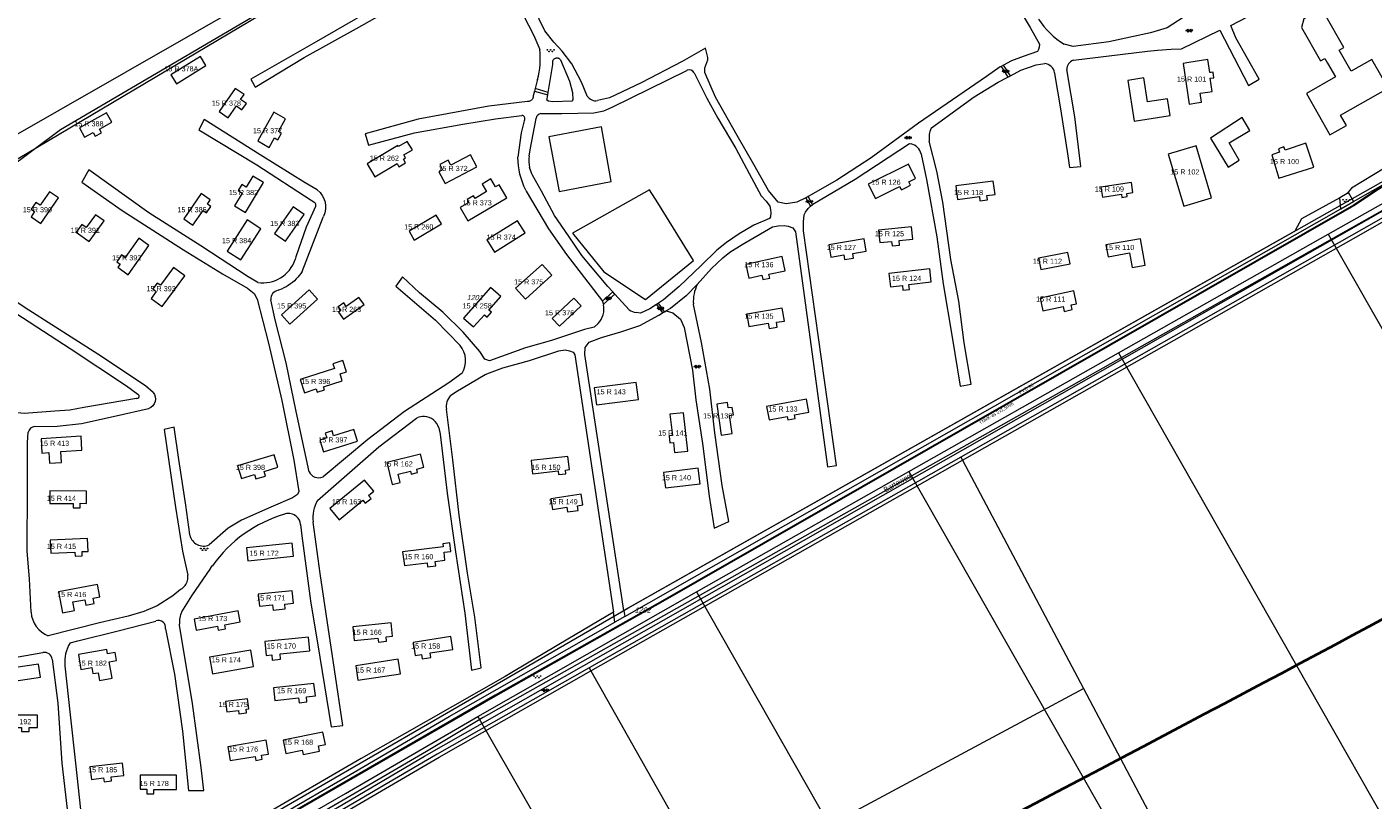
# Model space of a CAD drawing. Header units: metres. Extents: x 172462 to 175458, y 452773 to 455615.
# Tile 25 of 45: x 173867 to 174259, y 453826 to 454051. Entities that reach past the tile are written whole.
import ezdxf
from ezdxf.enums import TextEntityAlignment as Align

# ---------------------------------------------------------------- set-up
doc = ezdxf.new("R2010")
doc.units = ezdxf.units.M
doc.header["$MEASUREMENT"] = 0
doc.linetypes.add('DGN Style 2', pattern=[107.046567, 64.22794, -42.818627])
doc.linetypes.add('DGN Style 7', pattern=[214.093135, 96.341911, -42.818627, 32.11397, -42.818627])
for name, color, linetype, lineweight in [('BGT Ondergrond', 7, 'Continuous', 0), ('DKK ondergrond', 7, 'Continuous', 0), ('Meldgebied', 5, 'Continuous', 40), ('Pers-druk hoofdleiding (stramien) (revisie)', 30, 'DGN Style 7', 0), ('Pers-druk materiaal-diameter (revisie)', 30, 'Continuous', 0), ('Pers-druk signaleringskabel (revisie)', 3, 'DGN Style 2', 0), ('Pers-druk tekst signaleringkabel (revisie)', 3, 'Continuous', 0)]:
    doc.layers.add(name, color=color, linetype=linetype, lineweight=lineweight)
doc.styles.add('Style-Arial', font='arial.ttf')
doc.styles.add('Style-arial I 0.26180', font='arial.shx', dxfattribs={"oblique": 15})
doc.styles.add('Style-WORKING', font='WORKING.shx')

# ---------------------------------------------------------------- blocks, each defined once
blk = doc.blocks.new('*U12')
at = {"layer": 'BGT Ondergrond', "color": 7, "linetype": 'Continuous', "lineweight": 0}
for centre in [(-0.3, 0.35), (0, 0.25), (-0.1, -0.05), (0.1, -0.45), (0.2, -0.15)]:
    blk.add_circle(centre, 0.0447, dxfattribs=at)
blk = doc.blocks.new('BGT-271C')
at = {"layer": 'BGT Ondergrond', "color": 7, "linetype": 'Continuous', "lineweight": 0, "xscale": 0.07267220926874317, "yscale": 0.07267220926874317, "zscale": 0.07267220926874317, "rotation": 243.434948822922}
blk.add_blockref('*U12', (0, 0), dxfattribs=at)
blk = doc.blocks.new('*U14')
at = {"layer": 'BGT Ondergrond', "color": 7, "linetype": 'Continuous', "lineweight": 0}
for p, q in [((0.057, -0.036), (-0.057, 0.036)), ((-0.052, 0.076), (0.026, 0.026)), ((-0.036, -0.005), (-0.029, 0.087)), ((-0.005, -0.068), (0.005, 0.068)), ((0.029, -0.087), (0.036, 0.005)), ((0.052, -0.076), (-0.026, -0.026))]:
    blk.add_line(p, q, dxfattribs=at)
blk = doc.blocks.new('BGT-270B')
at = {"layer": 'BGT Ondergrond', "color": 7, "linetype": 'Continuous', "lineweight": 0, "xscale": 0.7267220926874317, "yscale": 0.7267220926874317, "zscale": 0.7267220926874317, "rotation": 243.434948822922}
blk.add_blockref('*U14', (0, 0), dxfattribs=at)
blk = doc.blocks.new('*U16')
at = {"layer": 'BGT Ondergrond', "color": 7, "linetype": 'Continuous', "lineweight": 0}
for centre in [(-0.3, 0.35), (0, 0.25), (-0.1, -0.05), (0.1, -0.45), (0.2, -0.15)]:
    blk.add_circle(centre, 0.0447, dxfattribs=at)
blk = doc.blocks.new('BGT-271C_1')
at = {"layer": 'BGT Ondergrond', "color": 7, "linetype": 'Continuous', "lineweight": 0, "xscale": 0.07267220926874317, "yscale": 0.07267220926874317, "zscale": 0.07267220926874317, "rotation": 243.434948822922}
blk.add_blockref('*U16', (0, 0), dxfattribs=at)

msp = doc.modelspace()

# ---------------------------------------------------------------- linework, layer by layer
at = {"layer": 'BGT Ondergrond', "color": 7, "linetype": 'Continuous', "lineweight": 0, "flags": 128}
for points in [[(174255.86, 454088.43), (174255.72, 454088.29), (174255.57, 454088.15), (174250.39, 454084.9), (174239.83, 454078.72), (174223.81, 454070.19), (174221.42, 454065.54), (174217.58, 454063.63), (174208.88, 454058.64), (174206.41, 454055.91), (174205.37, 454055.01), (174199.08, 454050.9), (174194.24, 454049.46), (174182.08, 454046.85), (174171.66, 454045.51), (174169.07, 454046.18)], [(173999.46, 454075.23), (173999.32, 454075.12), (173989.23, 454069.43), (173980.4, 454063.2), (173965.31, 454054.9), (173951.4, 454046.87), (173932.39, 454035.95), (173933.29, 454034.23), (173933.65, 454033.68), (173947.84, 454042.25), (173963.12, 454050.74), (173979.12, 454059.85)], [(174147.27, 454072.83), (174148.11, 454071.18), (174152.71, 454062), (174159.2, 454051), (174161.91, 454046.18), (174161.83, 454045.29), (174161.63, 454044.62), (174161.33, 454043.99), (174157.13, 454042.54), (174153.74, 454041.28), (174151.43, 454040.07)], [(174004.11, 454069.75), (174008.62, 454060.66), (174014.75, 454048.66), (174016.42, 454044.6)], [(174214.43, 454050.21), (174222.69, 454034.11), (174225.87, 454036.01), (174219.01, 454048.01), (174217.58, 454051.58), (174229.73, 454057.93), (174232.59, 454057.38), (174254.03, 454069.05), (174252.53, 454066.49), (174251.71, 454065.86), (174250.34, 454064.95), (174249.07, 454063.14), (174248.89, 454062.82)], [(173946.23, 454061.95), (173876.98, 454021.26), (173837.32, 453991.74)], [(174030.29, 454031.07), (174030.17, 454031.28), (174028.64, 454035.1), (174025.76, 454040.46), (174022.96, 454044.1), (174020.51, 454046.74), (174017.89, 454050.02), (174014.65, 454056.84)], [(174171.7, 454041.49), (174171.83, 454041.54), (174193.31, 454044.16), (174196.23, 454044.43), (174200.25, 454044.69), (174203.27, 454044.86), (174214.43, 454050.21)], [(174093.93, 454001.46), (174091.3, 454000.2), (174088.19, 453999.66), (174085.82, 454000.21), (174083, 454003.6), (174078.75, 454011.15), (174073.88, 454019.61), (174067.56, 454030.79), (174064.5, 454037.88), (174064.51, 454039.24), (174065.33, 454041.6), (174065.33, 454042.33), (174064.71, 454045.05), (174057.89, 454041.08), (174045.98, 454034.95), (174036.71, 454030.53), (174033.25, 454029.73)], [(174022.5, 454041.63), (174025.11, 454035.45), (174026, 454032.09), (174026.09, 454030), (174025.82, 454029.55), (174020.28, 454029.39), (174019.01, 454029.57), (174018.55, 454029.84), (174018.56, 454030.3), (174018.75, 454031.41)], [(174018.87, 454032.1), (174020.28, 454040.25), (174020.27, 454041.29), (174020.32, 454041.42), (174020.38, 454041.55), (174020.46, 454041.66), (174020.55, 454041.77), (174020.65, 454041.87), (174020.76, 454041.96), (174020.88, 454042.03), (174021.01, 454042.09), (174021.14, 454042.14), (174021.28, 454042.17), (174021.42, 454042.18), (174021.56, 454042.18), (174021.7, 454042.16), (174021.84, 454042.12), (174021.97, 454042.07), (174022.09, 454042.01), (174022.21, 454041.93), (174022.32, 454041.84), (174022.42, 454041.74), (174022.5, 454041.63)], [(174016.71, 454026.03), (174022.88, 454026.01), (174032.14, 454026.16), (174035.05, 454026.78), (174037.5, 454027.87), (174059.23, 454038.5), (174059.37, 454038.56)], [(174061.4, 454037.86), (174065.1, 454030.41), (174068.26, 454024.59), (174073.49, 454015.77), (174077.37, 454008.49), (174080.93, 454001.99), (174082.34, 454000.5), (174083.45, 453999.01), (174083.65, 453997.91), (174083.66, 453997.21), (174083.57, 453995.91), (174083.27, 453995.41)], [(174150.71, 454039.69), (174150.45, 454039.55), (174146.51, 454036.73), (174126.64, 454023.19), (174112.9, 454013.09), (174102.92, 454006.55), (174094.55, 454001.8)], [(174151.43, 454040.07), (174150.71, 454039.69)], [(174150.71, 454039.69), (174152.7, 454036.59)], [(174153.42, 454036.98), (174151.43, 454040.07)], [(174152.7, 454036.59), (174153.42, 454036.98)], [(174153.42, 454036.98), (174156.47, 454038.62), (174160.95, 454040.16), (174163.42, 454040.51)], [(174166.26, 454037.85), (174166.28, 454037.59), (174168.06, 454027.33), (174170.19, 454013.71), (174170.63, 454010.26), (174173.9, 454010.61), (174172.14, 454025.05), (174169.82, 454038.76)], [(174015.08, 454033.25), (174014.89, 454032.49)], [(174015.76, 454035.92), (174015.67, 454035.62), (174015.08, 454033.25)], [(174018.87, 454032.1), (174015.08, 454033.25)], [(174130.36, 454021.69), (174130.43, 454021.83), (174142.93, 454030.81), (174149.88, 454035.08), (174152.7, 454036.59)], [(174014.89, 454032.49), (174014.56, 454031.17), (174014.56, 454031.01), (174014.54, 454030.85), (174014.51, 454030.69), (174014.46, 454030.53), (174014.39, 454030.38), (174014.31, 454030.24), (174014.22, 454030.11), (174014.12, 454029.98), (174014, 454029.87), (174013.87, 454029.77), (174013.73, 454029.68), (174013.59, 454029.6), (174013.44, 454029.54), (174013.28, 454029.5), (174013.12, 454029.47), (174012.92, 454029.45), (174001.58, 454028.13), (173981.05, 454024.39), (173965.61, 454020.08), (173966.56, 454016.76), (173980.01, 454020.34), (173994.08, 454022.84), (174003.53, 454024.44), (174011.24, 454025.41)], [(174014.89, 454032.49), (174018.75, 454031.41)], [(174018.75, 454031.41), (174018.87, 454032.1)], [(174289.81, 454026.34), (174278.33, 454019.76), (174252.69, 454004.23), (174251.75, 454003.05)], [(173951.68, 454003.76), (173948.15, 454005.86), (173935.11, 454013.98), (173918.72, 454024.29), (173917.26, 454021.21), (173934.1, 454011.08), (173949.95, 454000.77), (173950.95, 454000.04), (173951.13, 453999.67), (173951.13, 453999.22), (173951.13, 453998.94), (173948.48, 453992.87), (173945.44, 453984.28), (173945.34, 453983.9), (173945.23, 453983.52)], [(174011.99, 454024.01), (174011.87, 454023.87), (174011.05, 454020.33), (174010.11, 454013.25)], [(174013.4, 454013.61), (174013.68, 454015.42), (174015.35, 454024.49), (174015.37, 454024.63)], [(174131.98, 454009.21), (174129.83, 454017.92)], [(174253.27, 454000.36), (174287.7, 454019.96)], [(174256.84, 453991.69), (174305.18, 454019.28)], [(174290.63, 454014.1), (174000, 453850.15), (173983.45, 453840.34), (173956.93, 453824.74), (173929.65, 453808.95), (173909.49, 453797.21), (173883.25, 453782.11), (173857.27, 453766.98), (173827.68, 453749.82), (173810.61, 453739.88), (173792.19, 453729.21), (173761.92, 453711.74), (173748.79, 453704.11)], [(173894.58, 453787.65), (173912.13, 453797.74), (173934.63, 453810.83), (173957.54, 453824.02), (173982.87, 453838.95), (174255.5, 453994.03), (174290.63, 454014.1)], [(174095.87, 453999.53), (174095.94, 453999.59), (174108.28, 454006.86), (174124.08, 454017.27), (174124.56, 454017.16)], [(174127.43, 454014.26), (174127.46, 454014.12), (174128.98, 454006.76), (174132.01, 453990.06), (174133.87, 453976.44), (174136.45, 453960.91), (174138.85, 453946.65), (174142.03, 453947.19), (174139.98, 453959.26), (174138.39, 453971.34), (174136.07, 453983.51), (174133.76, 454000.14), (174131.98, 454009.21)], [(173934.36, 453976.85), (173931.55, 453978.5), (173917.79, 453987.44), (173902.66, 453997.11), (173885.18, 454009.61), (173883.17, 454005.98), (173894.94, 453997.77), (173912.78, 453986.28), (173924.1, 453979.34), (173931.35, 453975.15), (173933.34, 453973.6), (173934.15, 453971.96), (173937.45, 453959.16), (173941.39, 453942.45), (173944.87, 453925.11), (173946.29, 453915.93), (173945.93, 453915.12), (173944.47, 453914.13), (173938.2, 453911.42), (173929.66, 453907.64), (173925.75, 453905.29), (173920.19, 453900.41)], [(174020.7, 453996.34), (174016.91, 454003.34), (174014.29, 454008.07), (174014.1, 454008.46), (174013.5, 454010.24)], [(174291.4, 454012.57), (174269.38, 454000), (174256.33, 453992.55), (174139.03, 453926.01)], [(174012.36, 454003.69), (174012.53, 454003.35), (174018.94, 453992.44), (174024.27, 453984.98), (174034.67, 453971.34)], [(174050.77, 454000), (174048.43, 454003.79), (174025.93, 453991.15), (174035.09, 453979.91), (174047.18, 453971.83), (174061.16, 453983.18)], [(174094.55, 454001.8), (174093.95, 454001.47), (174093.93, 454001.46)], [(174095.87, 453999.53), (174094.55, 454001.8)], [(174251.75, 454003.05), (174251.44, 454002.66), (174249.28, 454001.47)], [(174251.75, 454003.05), (174253.27, 454000.36)], [(174249.28, 454001.47), (174238.18, 453995.34), (174236.21, 453991.77), (174040.94, 453881.35)], [(174041.21, 453879.6), (174249.6, 453998.27)], [(174061.16, 453983.18), (174050.77, 454000)], [(174062.3, 453976.19), (174066.47, 453980.91), (174069.75, 453984.03), (174071.74, 453985.64), (174075.32, 453987.86), (174084.18, 453993.02), (174085.88, 453993.33), (174087.58, 453993.44), (174088.78, 453993.24), (174090.08, 453992.75), (174090.89, 453991.56), (174100.19, 453923.2), (174102.81, 453923.57), (174093.19, 453991.87), (174093.17, 453994.47), (174093.36, 453996.47), (174093.75, 453997.27), (174094.54, 453998.38), (174095.25, 453998.99)], [(174093.93, 454001.46), (174095.25, 453998.99)], [(174095.25, 453998.99), (174095.87, 453999.53)], [(174249.6, 453998.27), (174249.28, 454001.47)], [(174249.6, 453998.27), (174253.27, 454000.36)], [(173947.25, 453979.99), (173953.38, 453995.86), (173953.47, 453996.02)], [(174037.68, 453974.1), (174036.24, 453975.68), (174028.65, 453984.69), (174024.85, 453990.43), (174020.7, 453996.34)], [(174083.27, 453995.41), (174078.78, 453993.48), (174074.5, 453990.96), (174070.82, 453988.43), (174068.03, 453986.22), (174063.46, 453981.79), (174057.01, 453975.65), (174052.43, 453971.73), (174050.97, 453970.76)], [(174139.5, 453925.13), (174256.84, 453991.69)], [(173840.98, 453982.82), (173858, 453971.69), (173879.74, 453957.55), (173896.13, 453946.69), (173899.48, 453944.32), (173899.83, 453943.96)], [(173903.92, 453944.83), (173901.66, 453946.75), (173887.8, 453955.96), (173867.7, 453968.73), (173849.68, 453980.68), (173844.74, 453983.73), (173844.31, 453984.03)], [(174033.43, 453964.9), (174032.31, 453963.81), (174029.5, 453963.09), (174019.83, 453959.93), (174012.34, 453957.78), (174001.77, 453954.02), (174000.47, 453954.51), (173999.05, 453956.7), (173994.16, 453962.34), (173988.28, 453968.17), (173981.41, 453973.82), (173976.52, 453978.47), (173974.51, 453975.77), (173986.09, 453965.84), (173993.24, 453958.46)], [(173940.31, 453974.54), (173940.58, 453974.63)], [(174062.3, 453976.19), (174059.02, 453972.97), (174054.45, 453969.24), (174053.22, 453968.54)], [(173899.16, 453943.05), (173899.11, 453943.05), (173883.76, 453940.38), (173879.68, 453939.67), (173875.32, 453939.32), (173866.33, 453938.72), (173855.81, 453939.75), (173848.73, 453940.68), (173838.86, 453947.97), (173822.2, 453959.74), (173811.07, 453967.85), (173804.82, 453971.23), (173802.67, 453969.37), (173803.42, 453968.9), (173810.69, 453964.68), (173822.46, 453956.29), (173836.95, 453946.26), (173846.82, 453938.87), (173848.09, 453938.23), (173849.63, 453937.86)], [(173949.29, 453921.66), (173945.53, 453939.29), (173942.67, 453953.46), (173939.45, 453965.9), (173938.15, 453971.77), (173938.14, 453971.8)], [(174037.68, 453974.1), (174034.67, 453971.34)], [(174034.67, 453971.34), (174034.75, 453971.24), (174034.85, 453970.95), (174034.94, 453970.65), (174034.98, 453970.46)], [(174034.98, 453970.46), (174038.31, 453973.42)], [(174034.98, 453970.46), (174035.01, 453970.35)], [(174038.31, 453973.42), (174037.68, 453974.1)], [(174042.48, 453968.86), (174038.31, 453973.42)], [(174050.43, 453970.41), (174048.45, 453969.1), (174045.74, 453967.9), (174044.5, 453968.05)], [(174050.97, 453970.76), (174050.43, 453970.41)], [(174050.43, 453970.41), (174052.2, 453967.97)], [(174052.71, 453968.26), (174050.97, 453970.76)], [(174065.9, 453945.78), (174063.5, 453959.31), (174061.18, 453970.39), (174061.16, 453970.58)], [(174040.94, 453881.35), (174029.55, 453955.89), (174029.63, 453957.89), (174030.82, 453959.4), (174034.41, 453960.82), (174040, 453962.45), (174045.58, 453964.29), (174051.06, 453967.32), (174052.2, 453967.97)], [(174052.2, 453967.97), (174052.71, 453968.26)], [(174052.71, 453968.26), (174053.22, 453968.54)], [(174053.22, 453968.54), (174055.18, 453967.96), (174057.44, 453966.13), (174058.43, 453963.68), (174060.93, 453951.33), (174061.9, 453942.61), (174063.86, 453929.99), (174065.8, 453914.65), (174067.21, 453905.26), (174071.44, 453907.21), (174069.53, 453917.72), (174067.4, 453933.07), (174065.9, 453945.78)], [(173990.47, 453943.91), (173992.01, 453944.99), (174000.58, 453950), (174001.79, 453950.52), (174005.68, 453951.94), (174013.47, 453954.09), (174022.04, 453956.94), (174023.84, 453957.16), (174025.14, 453956.96), (174026.14, 453956.57), (174026.65, 453955.77), (174037.92, 453880.81)], [(173993.85, 453950.39), (173989.94, 453947.58), (173977.11, 453939.28), (173966.37, 453931.15), (173953.36, 453920.21)], [(173869.4, 453934.89), (173876.02, 453934.96), (173883.1, 453935.75), (173893.18, 453937.98), (173902.55, 453940.09), (173902.6, 453940.1), (173902.65, 453940.12)], [(173987.08, 453934.48), (173987.44, 453932.67), (173989.47, 453915.51), (173991.95, 453898.44), (173994.61, 453880.55), (173996.56, 453864.02), (173999.37, 453864.65), (173997.51, 453879.36), (173995.38, 453892.25), (173992.98, 453909.05), (173991.13, 453925.21), (173989.27, 453939.93)], [(173951.8, 453913.36), (173969.64, 453929), (173980.55, 453937.32), (173980.74, 453937.4)], [(173867.34, 453917.2), (173867.38, 453930.26), (173867.58, 453933.26)], [(173914.61, 453903.28), (173914.58, 453903.42), (173913.43, 453911.96), (173911.38, 453925.31), (173910.05, 453934.66), (173907.15, 453934.03), (173910.43, 453911.43), (173912.47, 453898.62), (173913.99, 453891.63)], [(174139.03, 453926.01), (174030.84, 453864.64)], [(174031.33, 453863.77), (174139.5, 453925.13)], [(174139.03, 453926.01), (174139.5, 453925.13)], [(174139.5, 453925.13), (174174.68, 453858.6)], [(173868.4, 453880.83), (173868.4, 453880.89), (173867.89, 453890.51), (173867.28, 453898.59), (173867.34, 453917.2)], [(173942.13, 453909.38), (173942.32, 453909.44)], [(173946.84, 453906.37), (173947.22, 453903.03), (173949.7, 453884.15), (173952.46, 453867.71), (173955.75, 453847.46), (173959.11, 453847.9), (173956.71, 453864.16), (173954.32, 453880.41), (173952.54, 453892.12), (173950.5, 453907.01), (173950.49, 453907.11)], [(173912.26, 453880.98), (173915.18, 453885.6), (173920.66, 453893.66), (173920.71, 453893.74), (173921.16, 453894.39)], [(173911.97, 453887.51), (173911.89, 453887.46), (173909.62, 453885.65), (173905.07, 453882.67), (173901.25, 453881.05), (173896.62, 453879.71), (173888.26, 453877.74), (173873.37, 453873.98)], [(174037.92, 453880.81), (174024.61, 453872.95), (174014.34, 453866.91), (174006.33, 453862.12), (173983.42, 453849.04), (173964.42, 453838.31), (173935.41, 453821.43), (173929.04, 453817.91), (173907.49, 453805.73), (173888.58, 453794.81), (173879.12, 453789.58), (173873.94, 453786.33), (173866.85, 453782.27), (173851.75, 453773.25), (173840.2, 453766.66), (173835.93, 453763.77), (173801.64, 453744.79)], [(174038.34, 453877.97), (174037.92, 453880.81)], [(174040.94, 453881.35), (174041.21, 453879.6)], [(173879.74, 453871.92), (173882.01, 453872.55), (173893.73, 453875.41), (173904.73, 453878.28)], [(173907.53, 453876), (173910.12, 453862.84), (173912.42, 453846.22), (173914.18, 453828.97), (173918.63, 453828.96), (173917.92, 453835.67), (173915.35, 453854.29), (173911.62, 453877.08), (173911.59, 453877.37)], [(173962.42, 453834.29), (173990.1, 453850.48), (174038.34, 453877.97)], [(174041.21, 453879.6), (174038.34, 453877.97)], [(173843.89, 453865.28), (173843.98, 453865.29), (173861.3, 453867.26), (173871.8, 453869.11)], [(173874.55, 453867.13), (173876.15, 453854.33), (173877.36, 453836.9), (173879.47, 453818.47), (173880.96, 453799.86), (173884.86, 453800.03), (173882.85, 453823.45), (173881.44, 453836.88), (173879.86, 453850.96), (173878.27, 453865.21), (173878.25, 453865.33)], [(174030.84, 453864.64), (173986.62, 453839.56), (173939.87, 453812.18), (173939.55, 453811.99)], [(174030.84, 453864.64), (174031.33, 453863.77)], [(173987.12, 453838.69), (174031.33, 453863.77)], [(174031.33, 453863.77), (174135.74, 453678.96), (174116.07, 453667.68), (174177.18, 453544.36)], [(174234.82, 453744.88), (174164.42, 453707.39), (174100.74, 453818.98), (174174.68, 453858.6)], [(174174.68, 453858.6), (174234.82, 453744.88)], [(173938.62, 453810.29), (173987.12, 453838.69)], [(173805.68, 453743.23), (173806.65, 453743.79), (173818.2, 453750.43), (173895.82, 453795.5), (173915.63, 453807.09), (173962.42, 453834.29)]]:
    msp.add_lwpolyline(points, dxfattribs=at)
at = {"layer": 'BGT Ondergrond', "color": 7, "linetype": 'Continuous', "lineweight": 13, "flags": 128}
for points in [[(174245.73, 454040.68), (174248.03, 454036.65), (174239.57, 454031.81), (174246.45, 454019.78), (174251.23, 454022.51), (174249.54, 454025.46), (174263.41, 454033.39), (174260.9, 454037.79), (174258.65, 454041.72), (174252.61, 454038.27), (174249.1, 454044.41), (174250.45, 454045.18), (174244.92, 454054.86), (174242.4, 454055.55), (174238.82, 454053.5), (174238.14, 454050.99)], [(174238.14, 454050.99), (174243.67, 454041.3), (174244.95, 454042.04), (174245.73, 454040.68)], [(173919.29, 454039.96), (173917.66, 454042.59), (173909.09, 454037.28), (173910.72, 454034.65)], [(174211.59, 454036.25), (174212.68, 454036.42), (174212.43, 454038.06), (174211.85, 454037.97), (174211.47, 454037.91), (174210.9, 454041.66), (174205.4, 454040.83), (174203.67, 454040.57)], [(173910.72, 454034.65), (173919.29, 454039.96)], [(174203.67, 454040.57), (174205.45, 454028.73), (174207.73, 454029.08), (174209.04, 454029.28), (174208.65, 454031.9), (174210.87, 454032.24), (174212.17, 454032.43), (174211.59, 454036.25)], [(173931.04, 454028.86), (173929.35, 454030.03), (173930.38, 454031.51), (173927.81, 454033.3), (173923.13, 454026.6), (173925.75, 454024.77), (173928.13, 454028.19), (173929.77, 454027.05)], [(174189.42, 454023.75), (174199.9, 454025.38), (174199.15, 454030.28), (174193.33, 454029.38), (174192.26, 454036.35), (174187.58, 454035.63)], [(174187.58, 454035.63), (174189.42, 454023.75)], [(173891.87, 454023.48), (173890.33, 454026.22), (173882.47, 454021.8), (173883.98, 454019.12), (173886.42, 454020.49), (173887.04, 454019.38), (173888.87, 454020.4), (173888.28, 454021.46), (173891.87, 454023.48)], [(173929.77, 454027.05), (173931.04, 454028.86)], [(173940.37, 454020.8), (173942.42, 454024.44), (173939.06, 454026.34), (173934.34, 454017.99), (173937.68, 454016.11), (173939.24, 454018.88), (173940.19, 454018.34)], [(174037.24, 454006.2), (174034.37, 454022.11), (174019.11, 454019.24)], [(174211.67, 454018.83), (174216.86, 454010.36), (174219.98, 454012.45), (174217.07, 454017.48), (174223.11, 454021.02), (174220.93, 454024.78), (174211.67, 454018.83)], [(173940.19, 454018.34), (173941.29, 454020.28), (173940.37, 454020.8)], [(173976.74, 454012.68), (173977.41, 454013.08), (173976.91, 454013.92), (173979.36, 454015.38), (173977.87, 454017.87), (173975.35, 454016.37), (173975.18, 454016.67), (173966.24, 454011.33)], [(174019.11, 454019.24), (174022.07, 454003.33), (174037.24, 454006.2)], [(174231.5, 454015.7), (174231.77, 454014.78), (174229.57, 454013.97), (174231.56, 454007.2), (174241.71, 454010.36), (174239.45, 454017.32)], [(174239.45, 454017.32), (174233.41, 454015.33), (174233.05, 454016.33), (174231.5, 454015.7)], [(173987.38, 454011.15), (173988.18, 454009.61), (173987.1, 454009.05), (173988.9, 454005.6), (173998.15, 454010.42), (173996.33, 454013.92)], [(173996.33, 454013.92), (173990.56, 454010.91), (173989.78, 454012.4), (173987.38, 454011.15)], [(174207.51, 454016.55), (174199.4, 454014.16)], [(174199.4, 454014.16), (174203.87, 453999.02), (174211.98, 454001.41), (174207.51, 454016.55)], [(173966.24, 454011.33), (173968.48, 454007.57), (173974.92, 454011.41), (173975.46, 454010.5), (173977.37, 454011.63), (173976.74, 454012.68)], [(174123.87, 454006.15), (174124.24, 454006.33), (174125.79, 454007.09), (174123.76, 454011.21), (174112.05, 454005.45), (174114.14, 454001.22), (174119.83, 454004.02), (174121.22, 454004.71), (174121.47, 454004.2), (174121.69, 454003.76), (174122.9, 454004.36), (174124.39, 454005.1)], [(173936.03, 454005.88), (173932.94, 454007.75), (173931.02, 454004.57), (173929.71, 454005.36), (173928.64, 454003.58), (173929.85, 454002.85), (173927.57, 453999.07)], [(173927.57, 453999.07), (173930.76, 453997.14), (173936.03, 454005.88)], [(174004.65, 454005.25), (174003.58, 454004.61), (174002.21, 454006.94), (173999.71, 454005.47)], [(174124.39, 454005.1), (174123.87, 454006.15)], [(174148.46, 454006.25), (174137.53, 454004.89), (174138.02, 454000.99), (174144.43, 454001.79), (174144.58, 454000.6)], [(174144.58, 454000.6), (174146.74, 454000.87), (174146.58, 454002.09), (174148.95, 454002.38), (174148.46, 454006.25)], [(174188.65, 454005.9), (174179.77, 454004.51)], [(174179.77, 454004.51), (174180.22, 454001.67), (174185.75, 454002.54), (174185.9, 454001.56), (174187.42, 454001.8), (174187.28, 454002.73), (174189.09, 454003.02), (174188.65, 454005.9)], [(173876.35, 454001.4), (173873.71, 454003.22), (173871, 453999.27), (173869.76, 454000.13), (173868.39, 453998.14), (173869.42, 453997.42), (173868.4, 453995.94), (173871.24, 453993.98), (173876.35, 454001.4)], [(173918.43, 453997.79), (173919.48, 453997.07), (173920.74, 453998.91), (173919.69, 453999.63), (173920.54, 454000.87), (173917.89, 454002.68), (173912.84, 453995.31), (173915.48, 453993.49)], [(173999.71, 454005.47), (174000.99, 454003.28), (173997.6, 454001.3), (173997.16, 454002.04), (173995.27, 454000.93), (173995.78, 454000.06), (173993.31, 453998.61), (173995.55, 453994.79), (174006.88, 454001.44), (174004.65, 454005.25)], [(173915.48, 453993.49), (173918.43, 453997.79)], [(173947.88, 453996.58), (173944.65, 453998.85), (173939.21, 453991.08)], [(173889.63, 453994.75), (173887.14, 453996.54), (173884.45, 453992.8), (173883.16, 453993.72), (173881.55, 453991.47), (173885.33, 453988.76), (173889.63, 453994.75)], [(173935.26, 453992.45), (173931.29, 453995.02), (173925.43, 453985.95)], [(173939.21, 453991.08), (173942.45, 453988.82), (173947.88, 453996.58)], [(173986.31, 453996.41), (173978.4, 453991.75), (173979.92, 453989.17), (173987.83, 453993.84)], [(173987.83, 453993.84), (173986.31, 453996.41)], [(174009.94, 453994.8), (174001.01, 453989.21), (174003.25, 453985.64), (174012.17, 453991.23)], [(174012.17, 453991.23), (174009.94, 453994.8)], [(173925.43, 453985.95), (173929.4, 453983.39), (173935.26, 453992.45)], [(174124.69, 453993.02), (174115.04, 453992.05), (174115.4, 453988.43), (174118.87, 453988.78), (174119.01, 453987.47), (174121.16, 453987.69), (174121.02, 453989.04), (174125.05, 453989.45), (174124.69, 453993.02)], [(173902.7, 453987.6), (173899.74, 453989.7), (173895.76, 453984.12), (173894.74, 453984.84), (173893.32, 453982.84), (173894.28, 453982.15), (173893.62, 453981.23), (173896.64, 453979.08), (173902.7, 453987.6)], [(174111.43, 453985.91), (174110.84, 453989.48), (174100.58, 453987.8), (174101.18, 453984.2), (174104.96, 453984.82), (174105.17, 453983.5), (174107.76, 453983.92), (174107.54, 453985.27), (174111.43, 453985.91)], [(174191.28, 453989.56), (174181.24, 453987.76), (174181.86, 453984.32), (174188.06, 453985.43), (174188.83, 453981.13), (174192.66, 453981.82), (174191.28, 453989.56)], [(174087.87, 453980.23), (174086.97, 453984.34), (174076.42, 453982.03), (174077.29, 453978.06), (174081.09, 453978.9), (174081.37, 453977.63), (174083.39, 453978.07), (174083.14, 453979.2), (174087.87, 453980.23)], [(174170.16, 453985.52), (174161.63, 453983.87), (174162.25, 453980.63), (174170.79, 453982.27), (174170.16, 453985.52)], [(173913.1, 453978.72), (173909.81, 453981.14), (173906.01, 453975.98), (173905.09, 453976.65), (173903.83, 453974.94), (173904.83, 453974.2), (173903.34, 453972.18), (173906.55, 453969.82), (173913.1, 453978.72)], [(174017.18, 453982.04), (174009.43, 453975.11), (174012.25, 453971.95), (174020, 453978.89)], [(174020, 453978.89), (174017.18, 453982.04)], [(174129.94, 453980.8), (174118.07, 453979.38), (174118.53, 453975.55), (174122, 453975.97), (174122.17, 453974.58), (174124.07, 453974.81), (174123.91, 453976.19), (174130.4, 453976.97)], [(174130.4, 453976.97), (174129.94, 453980.8)], [(173949.35, 453974.69), (173941.24, 453967.39), (173943.69, 453964.67), (173951.8, 453971.96)], [(173951.8, 453971.96), (173949.35, 453974.69)], [(174002.06, 453975.35), (173994.23, 453966.47), (173997.2, 453963.86), (174000.32, 453967.39), (174001.1, 453966.7), (174002.37, 453968.14), (174001.64, 453968.78)], [(174001.64, 453968.78), (174005.08, 453972.69), (174002.06, 453975.35)], [(174171.89, 453974.36), (174162.12, 453972.23), (174162.91, 453968.57), (174168.79, 453969.85), (174169.11, 453968.41), (174171.44, 453968.92), (174171.14, 453970.29), (174172.7, 453970.63)], [(174172.7, 453970.63), (174171.89, 453974.36)], [(173963.83, 453972.46), (173960.1, 453969.84), (173959.4, 453970.85), (173957.77, 453969.72), (173958.52, 453968.65), (173957.89, 453968.2), (173959.31, 453966.17), (173965.3, 453970.36)], [(173965.3, 453970.36), (173963.83, 453972.46)], [(174026.38, 453972.24), (174020.05, 453966.36), (174022.17, 453964.09), (174028.49, 453969.97)], [(174028.49, 453969.97), (174026.38, 453972.24)], [(174087.65, 453965.59), (174087.04, 453969.3), (174076.7, 453967.61), (174077.29, 453964.03), (174082.95, 453964.96), (174083.19, 453963.45), (174085.57, 453963.84), (174085.35, 453965.21), (174087.65, 453965.59)], [(173956.67, 453951.77), (173946.69, 453948.57), (173947.93, 453944.73), (173951.37, 453945.83), (173951.69, 453944.84), (173953.8, 453945.52), (173953.51, 453946.42), (173958.96, 453948.17), (173958.31, 453950.19)], [(173958.31, 453950.19), (173960.17, 453950.79), (173959.11, 453954.1), (173956.22, 453953.17), (173956.67, 453951.77)], [(174044.5, 453947.72), (174032.32, 453946.15), (174032.97, 453941.15), (174045.15, 453942.72)], [(174045.15, 453942.72), (174044.5, 453947.72)], [(174072.79, 453938.29), (174072.48, 453940.47), (174071.3, 453940.3), (174071.07, 453941.88), (174067.96, 453941.42), (174069.27, 453932.35), (174072.44, 453932.81), (174071.67, 453938.13)], [(174094.74, 453939.02), (174094.05, 453942.81), (174082.48, 453940.7), (174083.18, 453936.88), (174088.47, 453937.84), (174088.65, 453936.85), (174090.8, 453937.24), (174090.61, 453938.26), (174094.74, 453939.02)], [(174058.3, 453938.91), (174054.35, 453938.47), (174055.04, 453932.25), (174054.11, 453932.15), (174054.34, 453930.11), (174055.34, 453930.22), (174055.67, 453927.31), (174059.54, 453927.74)], [(174059.54, 453927.74), (174058.3, 453938.91)], [(174071.67, 453938.13), (174072.79, 453938.29)], [(173883.19, 453928), (173882.94, 453932.03), (173871.3, 453931.3), (173871.56, 453927.16), (173873.58, 453927.29), (173873.77, 453924.21), (173877.28, 453924.43), (173877.08, 453927.62), (173883.19, 453928)], [(173962.33, 453934.06), (173956.44, 453932.18), (173955.99, 453933.6), (173954.02, 453932.98), (173954.47, 453931.56), (173952.42, 453930.9), (173953.51, 453927.49), (173963.42, 453930.65), (173962.33, 453934.06)], [(173940.22, 453923.02), (173939.11, 453926.65), (173928.47, 453923.41), (173929.59, 453919.73), (173933.44, 453920.9), (173933.82, 453919.64), (173936.58, 453920.48), (173936.18, 453921.79), (173940.22, 453923.02)], [(173978.79, 453921.86), (173979.01, 453921.01), (173980.89, 453921.48), (173980.63, 453922.51), (173982.69, 453923.03), (173981.73, 453926.86), (173971.93, 453924.38)], [(173971.93, 453924.38), (173973.53, 453918.05), (173975.86, 453918.64), (173975.27, 453920.97), (173978.79, 453921.86)], [(174024.66, 453926.19), (174013.94, 453924.99)], [(174013.94, 453924.99), (174014.37, 453921.13), (174021.83, 453921.96), (174021.94, 453920.91), (174024.06, 453921.15), (174023.94, 453922.2), (174025.09, 453922.33), (174024.66, 453926.19)], [(174062.55, 453922.78), (174052.47, 453921.54), (174053.03, 453917), (174063.11, 453918.24)], [(174063.11, 453918.24), (174062.55, 453922.78)], [(173884.54, 453916.09), (173873.89, 453916.13), (173873.88, 453912.52), (173880.61, 453912.5), (173880.6, 453911.21), (173882.65, 453911.2), (173882.65, 453912.53), (173884.52, 453912.52), (173884.54, 453916.09)], [(173964.91, 453913.45), (173965.67, 453912.54), (173967.33, 453913.9), (173966.59, 453914.79), (173968.12, 453916.06), (173965.43, 453919.32), (173955.37, 453911)], [(173955.37, 453911), (173958.04, 453907.77), (173964.91, 453913.45)], [(174029, 453912.08), (174028.53, 453915.18), (174019.66, 453913.83)], [(174019.66, 453913.83), (174020.12, 453910.78), (174024.34, 453911.42), (174024.55, 453910.01), (174027.6, 453910.47), (174027.39, 453911.83), (174029, 453912.08)], [(173884.84, 453902.29), (173873.93, 453901.84), (173874.09, 453898.06), (173881.14, 453898.34), (173881.18, 453897.18), (173883.29, 453897.27), (173883.24, 453898.47), (173884.99, 453898.55), (173884.84, 453902.29)], [(173944.39, 453900.94), (173931.05, 453899.6), (173931.43, 453895.84)], [(173931.43, 453895.84), (173944.77, 453897.18), (173944.39, 453900.94)], [(173988.58, 453898.29), (173990.55, 453898.53), (173990.24, 453901.04), (173988.2, 453900.78), (173988.32, 453899.89), (173976.54, 453898.43)], [(173976.54, 453898.43), (173977.04, 453894.39), (173983.63, 453895.21), (173983.77, 453894.08), (173986.18, 453894.38), (173986.02, 453895.64), (173988.86, 453895.99), (173988.58, 453898.29)], [(173887.74, 453888.92), (173876.39, 453886.74), (173877.56, 453880.63), (173881.07, 453881.3), (173880.58, 453883.83)], [(173880.58, 453883.83), (173884, 453884.48), (173884.3, 453882.91), (173886.72, 453883.37), (173886.42, 453884.93), (173888.43, 453885.31), (173887.74, 453888.92)], [(173944.34, 453887.1), (173934.49, 453886.05)], [(173934.49, 453886.05), (173934.86, 453882.62), (173938.66, 453883.02), (173938.83, 453881.4), (173942.36, 453881.78), (173942.21, 453883.18), (173944.73, 453883.45), (173944.34, 453887.1)], [(173929.26, 453878.03), (173928.65, 453881.26), (173915.81, 453878.83), (173916.42, 453875.6)], [(173916.42, 453875.6), (173922.64, 453876.78), (173922.86, 453875.6), (173924.98, 453876), (173924.76, 453877.18), (173929.26, 453878.03)], [(173973.18, 453877.78), (173961.99, 453876.58)], [(173961.99, 453876.58), (173962.42, 453872.56), (173969.35, 453873.3), (173969.47, 453872.16), (173971.85, 453872.41), (173971.71, 453873.66), (173973.6, 453873.86), (173973.18, 453877.78)], [(173949.13, 453873.6), (173936.4, 453872.36)], [(173936.4, 453872.36), (173936.8, 453868.26), (173938.42, 453868.42), (173938.57, 453866.92), (173940.99, 453867.16), (173940.84, 453868.75), (173949.51, 453869.59), (173949.13, 453873.6)], [(173990.57, 453873.77), (173979.6, 453872.01), (173980.21, 453868.21), (173981.99, 453868.5), (173982.19, 453867.24), (173984.75, 453867.65), (173984.54, 453868.97), (173991.17, 453870.03)], [(173991.17, 453870.03), (173990.57, 453873.77)], [(173891.11, 453866.38), (173893.28, 453866.76), (173892.86, 453869.16), (173890.65, 453868.77), (173890.44, 453870.01), (173882.15, 453868.57), (173882.91, 453864.15), (173886.07, 453864.7), (173886.37, 453862.96), (173887.92, 453863.22), (173888.31, 453860.97), (173891.94, 453861.6)], [(173932.32, 453869.8), (173920.34, 453867.71)], [(173920.34, 453867.71), (173921.18, 453862.94), (173933.15, 453865.04), (173932.32, 453869.8)], [(173871.11, 453861.89), (173870.57, 453865.7), (173857.94, 453863.87), (173858.5, 453860.03), (173860.97, 453860.39), (173861.16, 453859.1), (173863.52, 453859.44), (173863.33, 453860.77), (173871.11, 453861.89)], [(173891.94, 453861.6), (173891.11, 453866.38)], [(173975.26, 453867.15), (173962.87, 453865.28), (173963.51, 453861.04), (173975.9, 453862.92), (173975.26, 453867.15)], [(173950.72, 453860.11), (173938.97, 453858.8), (173939.37, 453855.19), (173946.21, 453855.95), (173946.38, 453854.45), (173948.67, 453854.71), (173948.51, 453856.19), (173951.13, 453856.48), (173950.72, 453860.11)], [(173931.38, 453855.62), (173925.02, 453854.87), (173925.38, 453851.84), (173928.73, 453852.23), (173928.85, 453851.25), (173931.13, 453851.52), (173931, 453852.59), (173931.73, 453852.67), (173931.38, 453855.62)], [(173870.22, 453850.92), (173861.49, 453850.92), (173861.49, 453847.29), (173865.61, 453847.29), (173865.61, 453846.09), (173867.82, 453846.09), (173867.82, 453847.29), (173870.22, 453847.29)], [(173870.22, 453847.29), (173870.22, 453850.92)], [(173953.32, 453845.96), (173941.72, 453843.64), (173942.5, 453839.72), (173947.31, 453840.68), (173947.55, 453839.47), (173952.34, 453840.43), (173952.04, 453841.93)], [(173952.04, 453841.93), (173954.05, 453842.33), (173953.32, 453845.96)], [(173936.81, 453843.56), (173925.62, 453841.69), (173926.3, 453837.65), (173933.61, 453838.87), (173933.8, 453837.72), (173935.65, 453838.03), (173935.46, 453839.19), (173937.49, 453839.53), (173936.81, 453843.56)], [(173894.98, 453836.95), (173885.52, 453835.82), (173885.95, 453832.17), (173889.5, 453832.59), (173889.63, 453831.47), (173891.83, 453831.73), (173891.69, 453832.9), (173895.41, 453833.34), (173894.98, 453836.95)], [(173910.74, 453833.38), (173900.18, 453833.38), (173900.18, 453829.3), (173902.09, 453829.3), (173902.09, 453827.99), (173904.08, 453827.99), (173904.08, 453829.26), (173910.74, 453829.26), (173910.74, 453833.38)]]:
    msp.add_lwpolyline(points, dxfattribs=at)
at = {"layer": 'BGT Ondergrond', "color": 7, "linetype": 'Continuous', "lineweight": 0}
for centre, radius, start, end in [((174181.55, 454066.32), 23.7, 212.9233, 238.2167), ((173995.27, 454041.86), 21.33, 343.846, 7.3879), ((174172.83, 454038.7), 3.01, 112.0756, 178.9251), ((174059.95, 454036.94), 1.72, 32.3284, 109.7072), ((174163.21, 454037.45), 3.07, 7.4803, 85.9772), ((174032.76, 454032.59), 2.9, 211.6329, 279.7186), ((174011.23, 454024.5), 0.908, 327.2859, 88.9484), ((174017.14, 454024.27), 1.81, 103.7438, 168.4323), ((174136.23, 454018.95), 6.48, 154.9065, 189.0803), ((174022.2, 454012.17), 8.92, 170.7383, 192.5262), ((174123.57, 454013.31), 3.97, 13.7637, 75.5815), ((173935.89, 453986.55), 9.82, 261.0452, 341.9879), ((173940.7, 453972.01), 2.56, 98.5936, 184.5836), ((174071.86, 453971.33), 10.72, 153.0373, 184.0132), ((174029.1, 453969.11), 6.04, 315.7569, 11.7809), ((174045.19, 453972.73), 4.73, 234.9451, 261.618), ((173987.95, 453954), 6.92, 328.4937, 40.1594), ((173899.21, 453943.72), 0.667, 266.1178, 21.5658), ((173994.32, 453940.58), 5.09, 139.207, 187.4103), ((173982.63, 453933.17), 4.64, 87.1167, 114.0574), ((173982.63, 453933.16), 4.64, 16.5042, 87.143), ((173869.65, 453932.77), 2.14, 96.9514, 166.6429), ((173952.12, 453923.16), 3.2, 207.8118, 248.2638), ((173952.12, 453923.15), 3.2, 248.3113, 292.9162), ((173959.6, 453908.47), 9.21, 147.9028, 188.4889), ((173953.39, 453871.47), 39.54, 106.5477, 144.5835), ((173943.28, 453905.99), 3.58, 48.152, 105.6265), ((173943.29, 453906), 3.57, 5.9196, 48.1275), ((173918.59, 453904.17), 4.08, 192.6349, 293.0757), ((173909.93, 453891.06), 4.1, 299.8734, 346.4221), ((173909.91, 453891.07), 4.12, 346.4191, 7.8112), ((173876.35, 453881.36), 7.97, 183.8108, 248.0011), ((173918.66, 453877.91), 7.09, 154.3994, 184.3594), ((173905.48, 453876.35), 2.08, 350.4895, 111.1996), ((173872.29, 453866.88), 2.28, 6.3441, 102.2545), ((173888.44, 453866.49), 10.25, 148.0336, 186.4947)]:
    msp.add_arc(centre, radius, start, end, dxfattribs=at)
at = {"layer": 'BGT Ondergrond', "color": 7, "linetype": 'Continuous', "lineweight": 0, "extrusion": (0, 0, -1)}
for centre, radius, start, end in [((-174031.36, 454013.2), 21.25, 333.4357, 0.1561), ((-173947.79, 453998.79), 6.32, 128.0859, 205.9497), ((-173936.06, 453987.06), 13.23, 212.2565, 224.1844), ((-173936.11, 453987.02), 13.17, 224.2153, 250.1827), ((-173901.6, 453942.93), 3, 140.7431, 249.4811)]:
    msp.add_arc(centre, radius, start, end, dxfattribs=at)
at = {"layer": 'DKK ondergrond', "color": 6, "linetype": 'Continuous', "lineweight": 0, "flags": 128}
for points in [[(173718.45, 453936.57), (173935.72, 454060.91)], [(173698.97, 453918.23), (173842.79, 454000), (173938.16, 454056.55)], [(174042.1, 453882.01), (174297.6, 454026.49)], [(174245.9, 453990.91), (174278.84, 454009.38), (174300.14, 454021.79)], [(174184.85, 453956.35), (174245.9, 453990.91)], [(174245.9, 453990.91), (174347.67, 453812.66), (174432.03, 453666.11)], [(174123.88, 453921.77), (174184.85, 453956.35)], [(174184.85, 453956.35), (174280.91, 453787.66), (174368.4, 453634.72)], [(174062.07, 453886.78), (174123.88, 453921.77)], [(174123.88, 453921.77), (174224.97, 453744.35), (174305.05, 453603.47)], [(173998.42, 453850.46), (174062.07, 453886.78)], [(174062.07, 453886.78), (174161.84, 453711.56), (174241.24, 453571.98)], [(173798.49, 453741.26), (173911.37, 453806.33), (174042.1, 453882.01)], [(173940.22, 453816.75), (173959.86, 453828.08), (173998.42, 453850.46)], [(173998.42, 453850.46), (174091.26, 453688.49), (174176.2, 453539.89)]]:
    msp.add_lwpolyline(points, dxfattribs=at)
at = {"layer": 'Meldgebied'}
msp.add_rational_spline([(173886.48, 454940.1), (173810.66, 454919.59), (173735.88, 454895.58), (173559.06, 454831.42), (173382.23, 454767.25), (173335.51, 454752.28), (173297.91, 454720.75), (173118.26, 454570.12), (172938.61, 454419.49), (172892.93, 454381.19), (172869.45, 454326.4), (172868.91, 454325.14), (172868.37, 454323.89), (172831.65, 454238.2), (172859.99, 454149.4), (172864.32, 454135.82), (172868.66, 454122.25), (172882.72, 454078.19), (172911.6, 454042.08), (172988.36, 453946.14), (173065.12, 453850.19), (173127.84, 453771.79), (173227.37, 453758.55), (173396.88, 453662.15), (173566.39, 453565.75), (173645.01, 453555.29), (173715.29, 453592.07), (174010.54, 453746.62), (174305.79, 453901.16), (174311.32, 453912.56), (174316.86, 453923.96), (174363.66, 454020.32), (174326.18, 454120.66), (174295.84, 454201.89), (174265.51, 454283.12), (174258.12, 454302.89), (174254.16, 454323.62), (174225.24, 454474.75), (174196.33, 454625.88), (174183.22, 454694.4), (174207.49, 454759.81), (174234.51, 454832.64), (174261.53, 454905.48), (174241.08, 454927.44), (174220.63, 454949.4), (174119.41, 455040.82), (173987.76, 455005.2), (173937.12, 454972.65), (173886.48, 454940.1)], [1, 0.99973656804, 1, 1, 1, 0.981280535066, 1, 1, 1, 0.972729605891, 1, 1, 1, 0.936980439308, 1, 1, 1, 0.983319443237, 1, 1, 1, 0.92795740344, 1, 1, 1, 0.953173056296, 1, 1, 1, 1, 1, 0.919180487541, 1, 1, 1, 0.996456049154, 1, 1, 1, 0.963201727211, 1, 1, 1, 1, 1, 0.877857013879, 1, 1, 1], degree=2, knots=[0, 0, 0, 0.045455, 0.045455, 0.090909, 0.090909, 0.136364, 0.136364, 0.181818, 0.181818, 0.227273, 0.227273, 0.272727, 0.272727, 0.318182, 0.318182, 0.363636, 0.363636, 0.409091, 0.409091, 0.454545, 0.454545, 0.5, 0.5, 0.545455, 0.545455, 0.590909, 0.590909, 0.613636, 0.613636, 0.636364, 0.636364, 0.681818, 0.681818, 0.727273, 0.727273, 0.772727, 0.772727, 0.818182, 0.818182, 0.863636, 0.863636, 0.886364, 0.886364, 0.909091, 0.909091, 0.954545, 0.954545, 1, 1, 1], dxfattribs=at)
at = {"layer": 'Pers-druk hoofdleiding (stramien) (revisie)', "linetype": 'Continuous', "flags": 128}
msp.add_lwpolyline([(174084.93, 454383.05), (174089.95, 454374.25), (174112.5, 454334.39), (174159.01, 454254), (174200.51, 454184.06), (174210.5, 454168.67), (174262.52, 454075.77), (174289.44, 454027.75), (174289.93, 454026.88), (174289.32, 454023.21), (174253.3, 453999.35), (174139.4, 453934.16), (174052.18, 453884.14), (174003.44, 453856.65), (173938.27, 453819.03), (173937.86, 453818.73), (173931.65, 453815.78), (173925.38, 453816.03)], dxfattribs=at)
at = {"layer": 'Pers-druk signaleringskabel (revisie)', "linetype": 'Continuous', "flags": 128}
msp.add_lwpolyline([(174085.28, 454382.95), (174090.17, 454374.37), (174112.72, 454334.52), (174159.22, 454254.12), (174200.72, 454184.19), (174210.72, 454168.8), (174262.73, 454075.9), (174290.19, 454026.92), (174289.55, 454023.06), (174253.43, 453999.14), (174139.52, 453933.94), (174052.3, 453883.92), (174003.56, 453856.43), (173938.41, 453818.82), (173937.99, 453818.52), (173931.7, 453815.52), (173925.37, 453815.78)], dxfattribs=at)

# ---------------------------------------------------------------- block references
at = {"layer": 'BGT Ondergrond', "color": 7, "linetype": 'Continuous', "lineweight": 0}
for name, p, xscale, yscale, zscale in [('BGT-270B', (174205.49, 454050.17), 15, 15, 15), ('BGT-271C', (174019.63, 454044.26), 30, 30, 30), ('BGT-270B', (174152.07, 454038.33), 15, 15, 15), ('BGT-270B', (174123.63, 454018.97), 15, 15, 15), ('BGT-271C_1', (174251.23, 454000.66), 30, 30, 30), ('BGT-270B', (174094.9, 454000.42), 15, 15, 15), ('BGT-270B', (174036.37, 453972.28), 15, 15, 15), ('BGT-270B', (174051.57, 453969.36), 15, 15, 15), ('BGT-270B', (174062.33, 453952.39), 15, 15, 15), ('BGT-271C', (173918.78, 453899.15), 30, 30, 30), ('BGT-271C_1', (174015.72, 453862.03), 30, 30, 30), ('BGT-270B', (174018.06, 453858.18), 15, 15, 15)]:
    msp.add_blockref(name, p, dxfattribs=dict(at, xscale=xscale, yscale=yscale, zscale=zscale))

# ---------------------------------------------------------------- texts
at = {"layer": 'BGT Ondergrond', "color": 7, "linetype": 'Continuous', "lineweight": 0, "style": 'Style-Arial'}
for s, p in [('15 R 378A', (173912.13, 454039)), ('15 R 101', (174206.17, 454036)), ('15 R 378', (173925.23, 454029)), ('15 R 388', (173885.23, 454023)), ('15 R 377', (173937.22, 454021)), ('15 R 262', (173971.21, 454013)), ('15 R 372', (173991.21, 454010)), ('15 R 102', (174204.21, 454009)), ('15 R 100', (174233.23, 454012)), ('15 R 126', (174117.22, 454006)), ('15 R 382', (173930.21, 454003)), ('15 R 118', (174141.23, 454003)), ('15 R 109', (174182.23, 454004)), ('15 R 390', (173870.23, 453998)), ('15 R 385', (173915.23, 453998)), ('15 R 373', (173998.23, 454000)), ('15 R 383', (173942.23, 453994)), ('15 R 391', (173884.17, 453992)), ('15 R 260', (173981.23, 453993)), ('15 R 374', (174005.21, 453990)), ('15 R 125', (174118.23, 453991)), ('15 R 384', (173928.21, 453989)), ('15 R 127', (174104.22, 453987)), ('15 R 110', (174185.23, 453987)), ('15 R 392', (173896.21, 453984)), ('15 R 136', (174080.22, 453982)), ('15 R 112', (174164.21, 453983)), ('15 R 124', (174123.21, 453978)), ('15 R 393', (173906.23, 453975)), ('15 R 375', (174013.23, 453977)), ('15 R 395', (173944.23, 453970)), ('15 R 258', (173998.23, 453970)), ('15 R 111', (174165.17, 453972)), ('15 R 263', (173960.23, 453969)), ('15 R 376', (174022.22, 453968)), ('15 R 135', (174080.23, 453967)), ('15 R 396', (173951.22, 453948)), ('15 R 143', (174037.23, 453945)), ('15 R 133', (174087.23, 453940)), ('15 R 138', (174068.23, 453938)), ('15 R 397', (173956.22, 453931)), ('15 R 141', (174055.17, 453933)), ('15 R 413', (173875.23, 453930)), ('15 R 398', (173932.23, 453923)), ('15 R 162', (173975.21, 453924)), ('15 R 150', (174018.23, 453923)), ('15 R 140', (174056.23, 453920)), ('15 R 414', (173877.21, 453914)), ('15 R 163', (173960.23, 453913)), ('15 R 149', (174023.23, 453913)), ('15 R 415', (173877.23, 453900)), ('15 R 172', (173936.21, 453898)), ('15 R 160', (173981.23, 453897)), ('15 R 416', (173880.22, 453886)), ('15 R 171', (173938.17, 453885)), ('15 R 173', (173921.23, 453879)), ('15 R 166', (173966.22, 453875)), ('15 R 170', (173941.23, 453871)), ('15 R 158', (173983.23, 453871)), ('15 R 182', (173886.21, 453866)), ('15 R 174', (173925.21, 453867)), ('15 R 167', (173967.22, 453864)), ('15 R 169', (173944.23, 453858)), ('15 R 175', (173927.23, 453854)), ('15 R 192', (173864.21, 453849)), ('15 R 176', (173930.22, 453841)), ('15 R 168', (173946.23, 453843)), ('15 R 185', (173889.23, 453835)), ('15 R 178', (173904.23, 453831))]:
    msp.add_text(s, height=1.5, dxfattribs=at).set_placement(p, align=Align.MIDDLE_CENTER)
msp.add_text('Barteweg', height=1.5, rotation=29.8896, dxfattribs=at).set_placement((174120.53, 453918.51), align=Align.MIDDLE_CENTER)
at = {"layer": 'DKK ondergrond', "color": 6, "linetype": 'Continuous', "lineweight": 0, "style": 'Style-arial I 0.26180', "oblique": 15}
for s, p in [('1201', (173997.5, 453972.42)), ('1202', (174046.41, 453881.49))]:
    msp.add_text(s, height=1.5, dxfattribs=at).set_placement(p, align=Align.MIDDLE_CENTER)
at = {"layer": 'Pers-druk materiaal-diameter (revisie)', "style": 'Style-WORKING', "width": 0.858588}
msp.add_text('PVC 90', height=0.99, rotation=30.4984, dxfattribs=at).set_placement((174156.23, 453944.28))
at = {"layer": 'Pers-druk tekst signaleringkabel (revisie)', "style": 'Style-WORKING', "width": 0.858588}
msp.add_text('YMvK-as 2x1,5mm', height=0.99, rotation=30.5241, dxfattribs=at).set_placement((174144.12, 453936.3), align=Align.TOP_LEFT)

doc.saveas('drawing.dxf')
